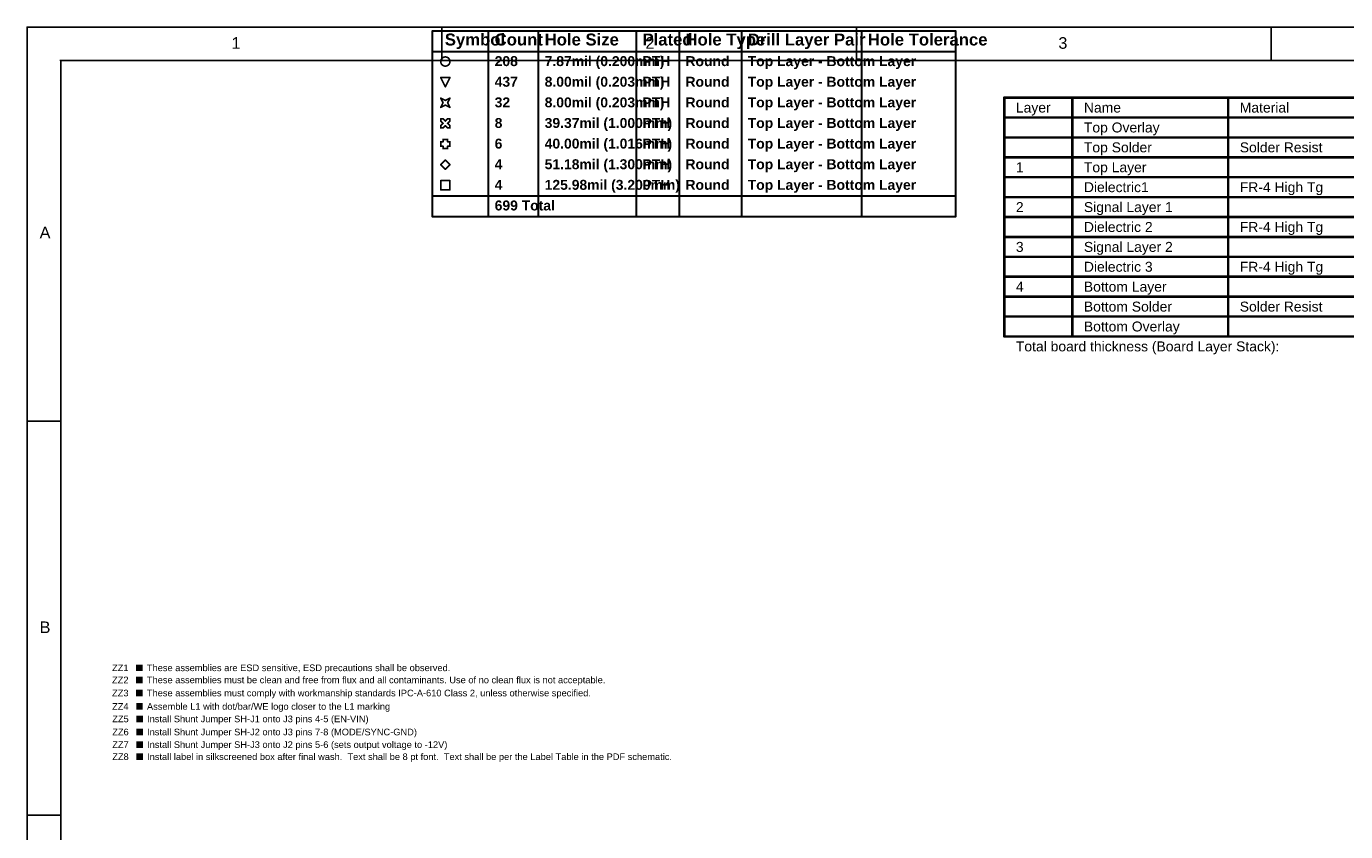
# Model space of a CAD drawing. Header units: inches. Extents: x -0.5 to 14.5, y -1.3 to 8.2.
# Tile 181 of 196: x -0.5 to 7.5, y 3.3 to 8.2. Entities that reach past the tile are written whole.
import ezdxf

# ---------------------------------------------------------------- set-up
doc = ezdxf.new("R2010")
doc.units = ezdxf.units.IN
doc.header["$MEASUREMENT"] = 0
for name, color, linetype in [('Drill Drawing', 1, 'Continuous'), ('M12 Stackup', 56, 'Continuous'), ('M5 Assembly Top', 56, 'Continuous'), ('M9 Title Sheet', 56, 'Continuous')]:
    doc.layers.add(name, color=color, linetype=linetype)
doc.styles.add('Arial', font='txt', dxfattribs={"height": 0.2})
doc.styles.add('Arial_Bold', font='txt', dxfattribs={"height": 0.2})

# ---------------------------------------------------------------- blocks, each defined once
blk = doc.blocks.new('A_______N____119')
at = {"layer": 'M5 Assembly Top'}
blk.add_hatch(color=56, dxfattribs=at).paths.add_polyline_path([(-0.02, -0.02), (0.02, -0.02), (0.02, 0.02), (-0.02, 0.02)])
at = {"layer": 'M5 Assembly Top', "style": 'Arial'}
for s, p in [('ZZ7', (-0.165, -0.02)), ('Install Shunt Jumper SH-J3 onto J2 pins 5-6 (sets output voltage to -12V)', (0.045, -0.02))]:
    blk.add_text(s, height=0.04, rotation=360, dxfattribs=at).set_placement(p)
blk = doc.blocks.new('A_______N___L_____120')
at = {"layer": 'M5 Assembly Top'}
blk.add_hatch(color=56, dxfattribs=at).paths.add_polyline_path([(-0.02, -0.02), (0.02, -0.02), (0.02, 0.02), (-0.02, 0.02)])
at = {"layer": 'M5 Assembly Top', "style": 'Arial'}
for s, p in [('ZZ8', (-0.165, -0.02)), ('Install label in silkscreened box after final wash.  Text shall be 8 pt font.  Text shall be per the Label Table in the PDF schematic.', (0.045, -0.02))]:
    blk.add_text(s, height=0.04, rotation=360, dxfattribs=at).set_placement(p)
blk = doc.blocks.new('A_______N____122')
at = {"layer": 'M5 Assembly Top'}
blk.add_hatch(color=56, dxfattribs=at).paths.add_polyline_path([(-0.02, -0.02), (0.02, -0.02), (0.02, 0.02), (-0.02, 0.02)])
at = {"layer": 'M5 Assembly Top', "style": 'Arial'}
for s, p in [('ZZ6', (-0.165, -0.02)), ('Install Shunt Jumper SH-J2 onto J3 pins 7-8 (MODE/SYNC-GND)', (0.045, -0.02))]:
    blk.add_text(s, height=0.04, rotation=360, dxfattribs=at).set_placement(p)
blk = doc.blocks.new('A_______N____123')
at = {"layer": 'M5 Assembly Top'}
blk.add_hatch(color=56, dxfattribs=at).paths.add_polyline_path([(-0.02, -0.02), (0.02, -0.02), (0.02, 0.02), (-0.02, 0.02)])
at = {"layer": 'M5 Assembly Top', "style": 'Arial'}
for s, p in [('ZZ5', (-0.165, -0.02)), ('Install Shunt Jumper SH-J1 onto J3 pins 4-5 (EN-VIN)', (0.045, -0.02))]:
    blk.add_text(s, height=0.04, rotation=360, dxfattribs=at).set_placement(p)
blk = doc.blocks.new('A_______N____164')
at = {"layer": 'M5 Assembly Top'}
blk.add_hatch(color=56, dxfattribs=at).paths.add_polyline_path([(-0.02, -0.02), (0.02, -0.02), (0.02, 0.02), (-0.02, 0.02)])
at = {"layer": 'M5 Assembly Top', "style": 'Arial'}
for s, p in [('ZZ1', (-0.165, -0.02)), ('These assemblies are ESD sensitive, ESD precautions shall be observed.', (0.045, -0.02))]:
    blk.add_text(s, height=0.04, rotation=360, dxfattribs=at).set_placement(p)
blk = doc.blocks.new('A_______N____165')
at = {"layer": 'M5 Assembly Top'}
blk.add_hatch(color=56, dxfattribs=at).paths.add_polyline_path([(-0.02, -0.02), (0.02, -0.02), (0.02, 0.02), (-0.02, 0.02)])
at = {"layer": 'M5 Assembly Top', "style": 'Arial'}
for s, p in [('ZZ2', (-0.165, -0.02)), ('These assemblies must be clean and free from flux and all contaminants. Use of no clean flux is not acceptable.', (0.045, -0.02))]:
    blk.add_text(s, height=0.04, rotation=360, dxfattribs=at).set_placement(p)
blk = doc.blocks.new('A_______N____166')
at = {"layer": 'M5 Assembly Top'}
blk.add_hatch(color=56, dxfattribs=at).paths.add_polyline_path([(-0.02, -0.02), (0.02, -0.02), (0.02, 0.02), (-0.02, 0.02)])
at = {"layer": 'M5 Assembly Top', "style": 'Arial'}
for s, p in [('ZZ3', (-0.165, -0.02)), ('These assemblies must comply with workmanship standards IPC-A-610 Class 2, unless otherwise specified.', (0.045, -0.02))]:
    blk.add_text(s, height=0.04, rotation=360, dxfattribs=at).set_placement(p)
blk = doc.blocks.new('A_______N____190')
at = {"layer": 'M5 Assembly Top'}
blk.add_hatch(color=56, dxfattribs=at).paths.add_polyline_path([(-0.02, -0.02), (0.02, -0.02), (0.02, 0.02), (-0.02, 0.02)])
at = {"layer": 'M5 Assembly Top', "style": 'Arial'}
for s, p in [('ZZ4', (-0.165, -0.02)), ('Assemble L1 with dot/bar/WE logo closer to the L1 marking', (0.045, -0.02))]:
    blk.add_text(s, height=0.04, rotation=360, dxfattribs=at).set_placement(p)

msp = doc.modelspace()

# ---------------------------------------------------------------- linework, layer by layer
at = {"layer": 'Drill Drawing'}
for points in [[(1.9514, 8.1433, 0.012, 0.012, 0), (5.1056, 8.1433, 0.012, 0.012, 0)], [(1.9514, 7.0244, 0.012, 0.012, 0), (1.9514, 8.1433, 0.012, 0.012, 0)], [(2.2893, 7.0244, 0.012, 0.012, 0), (2.2893, 8.1433, 0.012, 0.012, 0)], [(2.5907, 7.0244, 0.012, 0.012, 0), (2.5907, 8.1433, 0.012, 0.012, 0)], [(3.1806, 7.0244, 0.012, 0.012, 0), (3.1806, 8.1433, 0.012, 0.012, 0)], [(3.4397, 7.0244, 0.012, 0.012, 0), (3.4397, 8.1433, 0.012, 0.012, 0)], [(3.8149, 7.0244, 0.012, 0.012, 0), (3.8149, 8.1433, 0.012, 0.012, 0)], [(4.5392, 7.0244, 0.012, 0.012, 0), (4.5392, 8.1433, 0.012, 0.012, 0)], [(5.1056, 7.0244, 0.012, 0.012, 0), (5.1056, 8.1433, 0.012, 0.012, 0)], [(1.9514, 8.019, 0.012, 0.012, 0), (5.1056, 8.019, 0.012, 0.012, 0)], [(2.0015, 7.8629, 0.01, 0.01, 0), (2.0568, 7.8629, 0.01, 0.01, 0)], [(2.0015, 7.8629, 0.01, 0.01, 0), (2.0291, 7.8077, 0.01, 0.01, 0)], [(2.0291, 7.8077, 0.01, 0.01, 0), (2.0568, 7.8629, 0.01, 0.01, 0)], [(2.0015, 7.7386, 0.01, 0.01, 0), (2.0291, 7.7248, 0.01, 0.01, 0)], [(2.0015, 7.7386, 0.01, 0.01, 0), (2.0153, 7.711, 0.01, 0.01, 0)], [(2.0015, 7.6833, 0.01, 0.01, 0), (2.0153, 7.711, 0.01, 0.01, 0)], [(2.0291, 7.7248, 0.01, 0.01, 0), (2.0568, 7.7386, 0.01, 0.01, 0)], [(2.043, 7.711, 0.01, 0.01, 0), (2.0568, 7.7386, 0.01, 0.01, 0)], [(2.043, 7.711, 0.01, 0.01, 0), (2.0568, 7.6833, 0.01, 0.01, 0)], [(2.0015, 7.6833, 0.01, 0.01, 0), (2.0291, 7.6972, 0.01, 0.01, 0)], [(2.0291, 7.6972, 0.01, 0.01, 0), (2.0568, 7.6833, 0.01, 0.01, 0)], [(2.0015, 7.6005, 0.01, 0.01, 0), (2.0015, 7.6143, 0.01, 0.01, 0)], [(2.0015, 7.6143, 0.01, 0.01, 0), (2.0153, 7.6143, 0.01, 0.01, 0)], [(2.0015, 7.6005, 0.01, 0.01, 0), (2.0153, 7.5866, 0.01, 0.01, 0)], [(2.0015, 7.5728, 0.01, 0.01, 0), (2.0153, 7.5866, 0.01, 0.01, 0)], [(2.0015, 7.559, 0.01, 0.01, 0), (2.0015, 7.5728, 0.01, 0.01, 0)], [(2.0015, 7.559, 0.01, 0.01, 0), (2.0153, 7.559, 0.01, 0.01, 0)], [(2.0153, 7.6143, 0.01, 0.01, 0), (2.0291, 7.6005, 0.01, 0.01, 0)], [(2.0153, 7.559, 0.01, 0.01, 0), (2.0291, 7.5728, 0.01, 0.01, 0)], [(2.0291, 7.6005, 0.01, 0.01, 0), (2.043, 7.6143, 0.01, 0.01, 0)], [(2.0291, 7.5728, 0.01, 0.01, 0), (2.043, 7.559, 0.01, 0.01, 0)], [(2.043, 7.6143, 0.01, 0.01, 0), (2.0568, 7.6143, 0.01, 0.01, 0)], [(2.043, 7.5866, 0.01, 0.01, 0), (2.0568, 7.6005, 0.01, 0.01, 0)], [(2.043, 7.5866, 0.01, 0.01, 0), (2.0568, 7.5728, 0.01, 0.01, 0)], [(2.043, 7.559, 0.01, 0.01, 0), (2.0568, 7.559, 0.01, 0.01, 0)], [(2.0568, 7.6005, 0.01, 0.01, 0), (2.0568, 7.6143, 0.01, 0.01, 0)], [(2.0568, 7.559, 0.01, 0.01, 0), (2.0568, 7.5728, 0.01, 0.01, 0)], [(2.0015, 7.4485, 0.01, 0.01, 0), (2.0015, 7.4761, 0.01, 0.01, 0)], [(2.0015, 7.4761, 0.01, 0.01, 0), (2.0153, 7.4761, 0.01, 0.01, 0)], [(2.0153, 7.4761, 0.01, 0.01, 0), (2.0153, 7.49, 0.01, 0.01, 0)], [(2.0153, 7.49, 0.01, 0.01, 0), (2.043, 7.49, 0.01, 0.01, 0)], [(2.043, 7.4761, 0.01, 0.01, 0), (2.043, 7.49, 0.01, 0.01, 0)], [(2.043, 7.4761, 0.01, 0.01, 0), (2.0568, 7.4761, 0.01, 0.01, 0)], [(2.0568, 7.4485, 0.01, 0.01, 0), (2.0568, 7.4761, 0.01, 0.01, 0)], [(2.0015, 7.4485, 0.01, 0.01, 0), (2.0153, 7.4485, 0.01, 0.01, 0)], [(2.0153, 7.4347, 0.01, 0.01, 0), (2.0153, 7.4485, 0.01, 0.01, 0)], [(2.0153, 7.4347, 0.01, 0.01, 0), (2.043, 7.4347, 0.01, 0.01, 0)], [(2.043, 7.4485, 0.01, 0.01, 0), (2.0568, 7.4485, 0.01, 0.01, 0)], [(2.043, 7.4347, 0.01, 0.01, 0), (2.043, 7.4485, 0.01, 0.01, 0)], [(2.0015, 7.338, 0.01, 0.01, 0), (2.0291, 7.3656, 0.01, 0.01, 0)], [(2.0015, 7.338, 0.01, 0.01, 0), (2.0291, 7.3104, 0.01, 0.01, 0)], [(2.0291, 7.3656, 0.01, 0.01, 0), (2.0568, 7.338, 0.01, 0.01, 0)], [(2.0291, 7.3104, 0.01, 0.01, 0), (2.0568, 7.338, 0.01, 0.01, 0)], [(2.0015, 7.2413, 0.01, 0.01, 0), (2.0568, 7.2413, 0.01, 0.01, 0)], [(2.0015, 7.1861, 0.01, 0.01, 0), (2.0015, 7.2413, 0.01, 0.01, 0)], [(2.0568, 7.1861, 0.01, 0.01, 0), (2.0568, 7.2413, 0.01, 0.01, 0)], [(2.0015, 7.1861, 0.01, 0.01, 0), (2.0568, 7.1861, 0.01, 0.01, 0)], [(1.9514, 7.1488, 0.012, 0.012, 0), (5.1056, 7.1488, 0.012, 0.012, 0)], [(1.9514, 7.0244, 0.012, 0.012, 0), (5.1056, 7.0244, 0.012, 0.012, 0)]]:
    msp.add_lwpolyline(points, format="xyseb", dxfattribs=at)
for points in [[(1.9484, 8.1433, 0.006, 0.006, 1), (1.9544, 8.1433, 0.006, 0.006, 1)], [(1.9484, 8.1433, 0.006, 0.006, 1), (1.9544, 8.1433, 0.006, 0.006, 1)], [(2.2863, 8.1433, 0.006, 0.006, 1), (2.2923, 8.1433, 0.006, 0.006, 1)], [(2.5877, 8.1433, 0.006, 0.006, 1), (2.5937, 8.1433, 0.006, 0.006, 1)], [(3.1776, 8.1433, 0.006, 0.006, 1), (3.1836, 8.1433, 0.006, 0.006, 1)], [(3.4367, 8.1433, 0.006, 0.006, 1), (3.4427, 8.1433, 0.006, 0.006, 1)], [(3.8119, 8.1433, 0.006, 0.006, 1), (3.8179, 8.1433, 0.006, 0.006, 1)], [(4.5362, 8.1433, 0.006, 0.006, 1), (4.5422, 8.1433, 0.006, 0.006, 1)], [(5.1026, 8.1433, 0.006, 0.006, 1), (5.1086, 8.1433, 0.006, 0.006, 1)], [(5.1026, 8.1433, 0.006, 0.006, 1), (5.1086, 8.1433, 0.006, 0.006, 1)], [(1.9484, 8.019, 0.006, 0.006, 1), (1.9544, 8.019, 0.006, 0.006, 1)], [(2.0568, 7.9596, 0.01, 0.01, 1), (2.0015, 7.9596, 0.01, 0.01, 1)], [(1.999, 7.9596, 0.005, 0.005, 1), (2.004, 7.9596, 0.005, 0.005, 1)], [(2.0543, 7.9596, 0.005, 0.005, 1), (2.0593, 7.9596, 0.005, 0.005, 1)], [(5.1026, 8.019, 0.006, 0.006, 1), (5.1086, 8.019, 0.006, 0.006, 1)], [(1.999, 7.8629, 0.005, 0.005, 1), (2.004, 7.8629, 0.005, 0.005, 1)], [(1.999, 7.8629, 0.005, 0.005, 1), (2.004, 7.8629, 0.005, 0.005, 1)], [(2.0266, 7.8077, 0.005, 0.005, 1), (2.0316, 7.8077, 0.005, 0.005, 1)], [(2.0266, 7.8077, 0.005, 0.005, 1), (2.0316, 7.8077, 0.005, 0.005, 1)], [(2.0543, 7.8629, 0.005, 0.005, 1), (2.0593, 7.8629, 0.005, 0.005, 1)], [(2.0543, 7.8629, 0.005, 0.005, 1), (2.0593, 7.8629, 0.005, 0.005, 1)], [(1.999, 7.7386, 0.005, 0.005, 1), (2.004, 7.7386, 0.005, 0.005, 1)], [(1.999, 7.7386, 0.005, 0.005, 1), (2.004, 7.7386, 0.005, 0.005, 1)], [(2.0128, 7.711, 0.005, 0.005, 1), (2.0178, 7.711, 0.005, 0.005, 1)], [(2.0128, 7.711, 0.005, 0.005, 1), (2.0178, 7.711, 0.005, 0.005, 1)], [(2.0266, 7.7248, 0.005, 0.005, 1), (2.0316, 7.7248, 0.005, 0.005, 1)], [(2.0266, 7.7248, 0.005, 0.005, 1), (2.0316, 7.7248, 0.005, 0.005, 1)], [(2.0405, 7.711, 0.005, 0.005, 1), (2.0455, 7.711, 0.005, 0.005, 1)], [(2.0405, 7.711, 0.005, 0.005, 1), (2.0455, 7.711, 0.005, 0.005, 1)], [(2.0543, 7.7386, 0.005, 0.005, 1), (2.0593, 7.7386, 0.005, 0.005, 1)], [(2.0543, 7.7386, 0.005, 0.005, 1), (2.0593, 7.7386, 0.005, 0.005, 1)], [(1.999, 7.6833, 0.005, 0.005, 1), (2.004, 7.6833, 0.005, 0.005, 1)], [(1.999, 7.6833, 0.005, 0.005, 1), (2.004, 7.6833, 0.005, 0.005, 1)], [(2.0266, 7.6972, 0.005, 0.005, 1), (2.0316, 7.6972, 0.005, 0.005, 1)], [(2.0266, 7.6972, 0.005, 0.005, 1), (2.0316, 7.6972, 0.005, 0.005, 1)], [(2.0543, 7.6833, 0.005, 0.005, 1), (2.0593, 7.6833, 0.005, 0.005, 1)], [(2.0543, 7.6833, 0.005, 0.005, 1), (2.0593, 7.6833, 0.005, 0.005, 1)], [(1.999, 7.6143, 0.005, 0.005, 1), (2.004, 7.6143, 0.005, 0.005, 1)], [(1.999, 7.6143, 0.005, 0.005, 1), (2.004, 7.6143, 0.005, 0.005, 1)], [(1.999, 7.6005, 0.005, 0.005, 1), (2.004, 7.6005, 0.005, 0.005, 1)], [(1.999, 7.6005, 0.005, 0.005, 1), (2.004, 7.6005, 0.005, 0.005, 1)], [(1.999, 7.5728, 0.005, 0.005, 1), (2.004, 7.5728, 0.005, 0.005, 1)], [(1.999, 7.5728, 0.005, 0.005, 1), (2.004, 7.5728, 0.005, 0.005, 1)], [(1.999, 7.559, 0.005, 0.005, 1), (2.004, 7.559, 0.005, 0.005, 1)], [(1.999, 7.559, 0.005, 0.005, 1), (2.004, 7.559, 0.005, 0.005, 1)], [(2.0128, 7.6143, 0.005, 0.005, 1), (2.0178, 7.6143, 0.005, 0.005, 1)], [(2.0128, 7.6143, 0.005, 0.005, 1), (2.0178, 7.6143, 0.005, 0.005, 1)], [(2.0128, 7.5866, 0.005, 0.005, 1), (2.0178, 7.5866, 0.005, 0.005, 1)], [(2.0128, 7.5866, 0.005, 0.005, 1), (2.0178, 7.5866, 0.005, 0.005, 1)], [(2.0128, 7.559, 0.005, 0.005, 1), (2.0178, 7.559, 0.005, 0.005, 1)], [(2.0128, 7.559, 0.005, 0.005, 1), (2.0178, 7.559, 0.005, 0.005, 1)], [(2.0266, 7.6005, 0.005, 0.005, 1), (2.0316, 7.6005, 0.005, 0.005, 1)], [(2.0266, 7.6005, 0.005, 0.005, 1), (2.0316, 7.6005, 0.005, 0.005, 1)], [(2.0266, 7.5728, 0.005, 0.005, 1), (2.0316, 7.5728, 0.005, 0.005, 1)], [(2.0266, 7.5728, 0.005, 0.005, 1), (2.0316, 7.5728, 0.005, 0.005, 1)], [(2.0405, 7.6143, 0.005, 0.005, 1), (2.0455, 7.6143, 0.005, 0.005, 1)], [(2.0405, 7.6143, 0.005, 0.005, 1), (2.0455, 7.6143, 0.005, 0.005, 1)], [(2.0405, 7.5866, 0.005, 0.005, 1), (2.0455, 7.5866, 0.005, 0.005, 1)], [(2.0405, 7.5866, 0.005, 0.005, 1), (2.0455, 7.5866, 0.005, 0.005, 1)], [(2.0405, 7.559, 0.005, 0.005, 1), (2.0455, 7.559, 0.005, 0.005, 1)], [(2.0405, 7.559, 0.005, 0.005, 1), (2.0455, 7.559, 0.005, 0.005, 1)], [(2.0543, 7.6143, 0.005, 0.005, 1), (2.0593, 7.6143, 0.005, 0.005, 1)], [(2.0543, 7.6143, 0.005, 0.005, 1), (2.0593, 7.6143, 0.005, 0.005, 1)], [(2.0543, 7.6005, 0.005, 0.005, 1), (2.0593, 7.6005, 0.005, 0.005, 1)], [(2.0543, 7.6005, 0.005, 0.005, 1), (2.0593, 7.6005, 0.005, 0.005, 1)], [(2.0543, 7.5728, 0.005, 0.005, 1), (2.0593, 7.5728, 0.005, 0.005, 1)], [(2.0543, 7.5728, 0.005, 0.005, 1), (2.0593, 7.5728, 0.005, 0.005, 1)], [(2.0543, 7.559, 0.005, 0.005, 1), (2.0593, 7.559, 0.005, 0.005, 1)], [(2.0543, 7.559, 0.005, 0.005, 1), (2.0593, 7.559, 0.005, 0.005, 1)], [(1.999, 7.4761, 0.005, 0.005, 1), (2.004, 7.4761, 0.005, 0.005, 1)], [(1.999, 7.4761, 0.005, 0.005, 1), (2.004, 7.4761, 0.005, 0.005, 1)], [(2.0128, 7.49, 0.005, 0.005, 1), (2.0178, 7.49, 0.005, 0.005, 1)], [(2.0128, 7.49, 0.005, 0.005, 1), (2.0178, 7.49, 0.005, 0.005, 1)], [(2.0128, 7.4761, 0.005, 0.005, 1), (2.0178, 7.4761, 0.005, 0.005, 1)], [(2.0128, 7.4761, 0.005, 0.005, 1), (2.0178, 7.4761, 0.005, 0.005, 1)], [(2.0405, 7.49, 0.005, 0.005, 1), (2.0455, 7.49, 0.005, 0.005, 1)], [(2.0405, 7.49, 0.005, 0.005, 1), (2.0455, 7.49, 0.005, 0.005, 1)], [(2.0405, 7.4761, 0.005, 0.005, 1), (2.0455, 7.4761, 0.005, 0.005, 1)], [(2.0405, 7.4761, 0.005, 0.005, 1), (2.0455, 7.4761, 0.005, 0.005, 1)], [(2.0543, 7.4761, 0.005, 0.005, 1), (2.0593, 7.4761, 0.005, 0.005, 1)], [(2.0543, 7.4761, 0.005, 0.005, 1), (2.0593, 7.4761, 0.005, 0.005, 1)], [(1.999, 7.4485, 0.005, 0.005, 1), (2.004, 7.4485, 0.005, 0.005, 1)], [(1.999, 7.4485, 0.005, 0.005, 1), (2.004, 7.4485, 0.005, 0.005, 1)], [(2.0128, 7.4485, 0.005, 0.005, 1), (2.0178, 7.4485, 0.005, 0.005, 1)], [(2.0128, 7.4485, 0.005, 0.005, 1), (2.0178, 7.4485, 0.005, 0.005, 1)], [(2.0128, 7.4347, 0.005, 0.005, 1), (2.0178, 7.4347, 0.005, 0.005, 1)], [(2.0128, 7.4347, 0.005, 0.005, 1), (2.0178, 7.4347, 0.005, 0.005, 1)], [(2.0405, 7.4485, 0.005, 0.005, 1), (2.0455, 7.4485, 0.005, 0.005, 1)], [(2.0405, 7.4485, 0.005, 0.005, 1), (2.0455, 7.4485, 0.005, 0.005, 1)], [(2.0405, 7.4347, 0.005, 0.005, 1), (2.0455, 7.4347, 0.005, 0.005, 1)], [(2.0405, 7.4347, 0.005, 0.005, 1), (2.0455, 7.4347, 0.005, 0.005, 1)], [(2.0543, 7.4485, 0.005, 0.005, 1), (2.0593, 7.4485, 0.005, 0.005, 1)], [(2.0543, 7.4485, 0.005, 0.005, 1), (2.0593, 7.4485, 0.005, 0.005, 1)], [(1.999, 7.338, 0.005, 0.005, 1), (2.004, 7.338, 0.005, 0.005, 1)], [(1.999, 7.338, 0.005, 0.005, 1), (2.004, 7.338, 0.005, 0.005, 1)], [(2.0266, 7.3656, 0.005, 0.005, 1), (2.0316, 7.3656, 0.005, 0.005, 1)], [(2.0266, 7.3656, 0.005, 0.005, 1), (2.0316, 7.3656, 0.005, 0.005, 1)], [(2.0543, 7.338, 0.005, 0.005, 1), (2.0593, 7.338, 0.005, 0.005, 1)], [(2.0543, 7.338, 0.005, 0.005, 1), (2.0593, 7.338, 0.005, 0.005, 1)], [(1.999, 7.2413, 0.005, 0.005, 1), (2.004, 7.2413, 0.005, 0.005, 1)], [(1.999, 7.2413, 0.005, 0.005, 1), (2.004, 7.2413, 0.005, 0.005, 1)], [(2.0266, 7.3104, 0.005, 0.005, 1), (2.0316, 7.3104, 0.005, 0.005, 1)], [(2.0266, 7.3104, 0.005, 0.005, 1), (2.0316, 7.3104, 0.005, 0.005, 1)], [(2.0543, 7.2413, 0.005, 0.005, 1), (2.0593, 7.2413, 0.005, 0.005, 1)], [(2.0543, 7.2413, 0.005, 0.005, 1), (2.0593, 7.2413, 0.005, 0.005, 1)], [(1.999, 7.1861, 0.005, 0.005, 1), (2.004, 7.1861, 0.005, 0.005, 1)], [(1.999, 7.1861, 0.005, 0.005, 1), (2.004, 7.1861, 0.005, 0.005, 1)], [(2.0543, 7.1861, 0.005, 0.005, 1), (2.0593, 7.1861, 0.005, 0.005, 1)], [(2.0543, 7.1861, 0.005, 0.005, 1), (2.0593, 7.1861, 0.005, 0.005, 1)], [(1.9484, 7.1488, 0.006, 0.006, 1), (1.9544, 7.1488, 0.006, 0.006, 1)], [(5.1026, 7.1488, 0.006, 0.006, 1), (5.1086, 7.1488, 0.006, 0.006, 1)], [(1.9484, 7.0244, 0.006, 0.006, 1), (1.9544, 7.0244, 0.006, 0.006, 1)], [(1.9484, 7.0244, 0.006, 0.006, 1), (1.9544, 7.0244, 0.006, 0.006, 1)], [(2.2863, 7.0244, 0.006, 0.006, 1), (2.2923, 7.0244, 0.006, 0.006, 1)], [(2.5877, 7.0244, 0.006, 0.006, 1), (2.5937, 7.0244, 0.006, 0.006, 1)], [(3.1776, 7.0244, 0.006, 0.006, 1), (3.1836, 7.0244, 0.006, 0.006, 1)], [(3.4367, 7.0244, 0.006, 0.006, 1), (3.4427, 7.0244, 0.006, 0.006, 1)], [(3.8119, 7.0244, 0.006, 0.006, 1), (3.8179, 7.0244, 0.006, 0.006, 1)], [(4.5362, 7.0244, 0.006, 0.006, 1), (4.5422, 7.0244, 0.006, 0.006, 1)], [(5.1026, 7.0244, 0.006, 0.006, 1), (5.1086, 7.0244, 0.006, 0.006, 1)], [(5.1026, 7.0244, 0.006, 0.006, 1), (5.1086, 7.0244, 0.006, 0.006, 1)]]:
    msp.add_lwpolyline(points, format="xyseb", close=True, dxfattribs=at)
at = {"layer": 'M12 Stackup'}
for points in [[(5.3987, 6.302, 0.015, 0.015, 0), (5.3987, 7.742, 0.015, 0.015, 0)], [(5.3987, 7.742, 0.015, 0.015, 0), (11.0672, 7.742, 0.015, 0.015, 0)], [(5.8087, 6.302, 0.015, 0.015, 0), (5.8087, 7.742, 0.015, 0.015, 0)], [(6.7484, 6.302, 0.015, 0.015, 0), (6.7484, 7.742, 0.015, 0.015, 0)], [(5.3987, 7.622, 0.015, 0.015, 0), (11.0672, 7.622, 0.015, 0.015, 0)], [(5.3987, 7.502, 0.015, 0.015, 0), (5.8087, 7.502, 0.015, 0.015, 0)], [(5.8087, 7.502, 0.015, 0.015, 0), (6.7484, 7.502, 0.015, 0.015, 0)], [(6.7484, 7.502, 0.015, 0.015, 0), (7.6082, 7.502, 0.015, 0.015, 0)], [(5.3987, 7.382, 0.015, 0.015, 0), (5.8087, 7.382, 0.015, 0.015, 0)], [(5.8087, 7.382, 0.015, 0.015, 0), (6.7484, 7.382, 0.015, 0.015, 0)], [(6.7484, 7.382, 0.015, 0.015, 0), (7.6082, 7.382, 0.015, 0.015, 0)], [(5.3987, 7.262, 0.015, 0.015, 0), (5.8087, 7.262, 0.015, 0.015, 0)], [(5.8087, 7.262, 0.015, 0.015, 0), (6.7484, 7.262, 0.015, 0.015, 0)], [(6.7484, 7.262, 0.015, 0.015, 0), (7.6082, 7.262, 0.015, 0.015, 0)], [(5.3987, 7.142, 0.015, 0.015, 0), (5.8087, 7.142, 0.015, 0.015, 0)], [(5.8087, 7.142, 0.015, 0.015, 0), (6.7484, 7.142, 0.015, 0.015, 0)], [(6.7484, 7.142, 0.015, 0.015, 0), (7.6082, 7.142, 0.015, 0.015, 0)], [(5.3987, 7.022, 0.015, 0.015, 0), (5.8087, 7.022, 0.015, 0.015, 0)], [(5.8087, 7.022, 0.015, 0.015, 0), (6.7484, 7.022, 0.015, 0.015, 0)], [(6.7484, 7.022, 0.015, 0.015, 0), (7.6082, 7.022, 0.015, 0.015, 0)], [(5.3987, 6.902, 0.015, 0.015, 0), (5.8087, 6.902, 0.015, 0.015, 0)], [(5.8087, 6.902, 0.015, 0.015, 0), (6.7484, 6.902, 0.015, 0.015, 0)], [(6.7484, 6.902, 0.015, 0.015, 0), (7.6082, 6.902, 0.015, 0.015, 0)], [(5.3987, 6.782, 0.015, 0.015, 0), (5.8087, 6.782, 0.015, 0.015, 0)], [(5.8087, 6.782, 0.015, 0.015, 0), (6.7484, 6.782, 0.015, 0.015, 0)], [(6.7484, 6.782, 0.015, 0.015, 0), (7.6082, 6.782, 0.015, 0.015, 0)], [(5.3987, 6.662, 0.015, 0.015, 0), (5.8087, 6.662, 0.015, 0.015, 0)], [(5.8087, 6.662, 0.015, 0.015, 0), (6.7484, 6.662, 0.015, 0.015, 0)], [(6.7484, 6.662, 0.015, 0.015, 0), (7.6082, 6.662, 0.015, 0.015, 0)], [(5.3987, 6.542, 0.015, 0.015, 0), (5.8087, 6.542, 0.015, 0.015, 0)], [(5.8087, 6.542, 0.015, 0.015, 0), (6.7484, 6.542, 0.015, 0.015, 0)], [(6.7484, 6.542, 0.015, 0.015, 0), (7.6082, 6.542, 0.015, 0.015, 0)], [(5.3987, 6.422, 0.015, 0.015, 0), (5.8087, 6.422, 0.015, 0.015, 0)], [(5.8087, 6.422, 0.015, 0.015, 0), (6.7484, 6.422, 0.015, 0.015, 0)], [(6.7484, 6.422, 0.015, 0.015, 0), (7.6082, 6.422, 0.015, 0.015, 0)], [(5.3987, 6.302, 0.015, 0.015, 0), (5.8087, 6.302, 0.015, 0.015, 0)], [(5.8087, 6.302, 0.015, 0.015, 0), (6.7484, 6.302, 0.015, 0.015, 0)], [(6.7484, 6.302, 0.015, 0.015, 0), (7.6082, 6.302, 0.015, 0.015, 0)]]:
    msp.add_lwpolyline(points, format="xyseb", dxfattribs=at)
for points in [[(5.395, 7.742, 0.0075, 0.0075, 1), (5.4025, 7.742, 0.0075, 0.0075, 1)], [(5.395, 7.742, 0.0075, 0.0075, 1), (5.4025, 7.742, 0.0075, 0.0075, 1)], [(5.8049, 7.742, 0.0075, 0.0075, 1), (5.8124, 7.742, 0.0075, 0.0075, 1)], [(6.7446, 7.742, 0.0075, 0.0075, 1), (6.7521, 7.742, 0.0075, 0.0075, 1)], [(5.395, 7.622, 0.0075, 0.0075, 1), (5.4025, 7.622, 0.0075, 0.0075, 1)], [(5.395, 7.502, 0.0075, 0.0075, 1), (5.4025, 7.502, 0.0075, 0.0075, 1)], [(5.8049, 7.502, 0.0075, 0.0075, 1), (5.8124, 7.502, 0.0075, 0.0075, 1)], [(5.8049, 7.502, 0.0075, 0.0075, 1), (5.8124, 7.502, 0.0075, 0.0075, 1)], [(6.7446, 7.502, 0.0075, 0.0075, 1), (6.7521, 7.502, 0.0075, 0.0075, 1)], [(6.7446, 7.502, 0.0075, 0.0075, 1), (6.7521, 7.502, 0.0075, 0.0075, 1)], [(5.395, 7.382, 0.0075, 0.0075, 1), (5.4025, 7.382, 0.0075, 0.0075, 1)], [(5.8049, 7.382, 0.0075, 0.0075, 1), (5.8124, 7.382, 0.0075, 0.0075, 1)], [(5.8049, 7.382, 0.0075, 0.0075, 1), (5.8124, 7.382, 0.0075, 0.0075, 1)], [(6.7446, 7.382, 0.0075, 0.0075, 1), (6.7521, 7.382, 0.0075, 0.0075, 1)], [(6.7446, 7.382, 0.0075, 0.0075, 1), (6.7521, 7.382, 0.0075, 0.0075, 1)], [(5.395, 7.262, 0.0075, 0.0075, 1), (5.4025, 7.262, 0.0075, 0.0075, 1)], [(5.8049, 7.262, 0.0075, 0.0075, 1), (5.8124, 7.262, 0.0075, 0.0075, 1)], [(5.8049, 7.262, 0.0075, 0.0075, 1), (5.8124, 7.262, 0.0075, 0.0075, 1)], [(6.7446, 7.262, 0.0075, 0.0075, 1), (6.7521, 7.262, 0.0075, 0.0075, 1)], [(6.7446, 7.262, 0.0075, 0.0075, 1), (6.7521, 7.262, 0.0075, 0.0075, 1)], [(5.395, 7.142, 0.0075, 0.0075, 1), (5.4025, 7.142, 0.0075, 0.0075, 1)], [(5.8049, 7.142, 0.0075, 0.0075, 1), (5.8124, 7.142, 0.0075, 0.0075, 1)], [(5.8049, 7.142, 0.0075, 0.0075, 1), (5.8124, 7.142, 0.0075, 0.0075, 1)], [(6.7446, 7.142, 0.0075, 0.0075, 1), (6.7521, 7.142, 0.0075, 0.0075, 1)], [(6.7446, 7.142, 0.0075, 0.0075, 1), (6.7521, 7.142, 0.0075, 0.0075, 1)], [(5.395, 7.022, 0.0075, 0.0075, 1), (5.4025, 7.022, 0.0075, 0.0075, 1)], [(5.8049, 7.022, 0.0075, 0.0075, 1), (5.8124, 7.022, 0.0075, 0.0075, 1)], [(5.8049, 7.022, 0.0075, 0.0075, 1), (5.8124, 7.022, 0.0075, 0.0075, 1)], [(6.7446, 7.022, 0.0075, 0.0075, 1), (6.7521, 7.022, 0.0075, 0.0075, 1)], [(6.7446, 7.022, 0.0075, 0.0075, 1), (6.7521, 7.022, 0.0075, 0.0075, 1)], [(5.395, 6.902, 0.0075, 0.0075, 1), (5.4025, 6.902, 0.0075, 0.0075, 1)], [(5.8049, 6.902, 0.0075, 0.0075, 1), (5.8124, 6.902, 0.0075, 0.0075, 1)], [(5.8049, 6.902, 0.0075, 0.0075, 1), (5.8124, 6.902, 0.0075, 0.0075, 1)], [(6.7446, 6.902, 0.0075, 0.0075, 1), (6.7521, 6.902, 0.0075, 0.0075, 1)], [(6.7446, 6.902, 0.0075, 0.0075, 1), (6.7521, 6.902, 0.0075, 0.0075, 1)], [(5.395, 6.782, 0.0075, 0.0075, 1), (5.4025, 6.782, 0.0075, 0.0075, 1)], [(5.8049, 6.782, 0.0075, 0.0075, 1), (5.8124, 6.782, 0.0075, 0.0075, 1)], [(5.8049, 6.782, 0.0075, 0.0075, 1), (5.8124, 6.782, 0.0075, 0.0075, 1)], [(6.7446, 6.782, 0.0075, 0.0075, 1), (6.7521, 6.782, 0.0075, 0.0075, 1)], [(6.7446, 6.782, 0.0075, 0.0075, 1), (6.7521, 6.782, 0.0075, 0.0075, 1)], [(5.395, 6.662, 0.0075, 0.0075, 1), (5.4025, 6.662, 0.0075, 0.0075, 1)], [(5.8049, 6.662, 0.0075, 0.0075, 1), (5.8124, 6.662, 0.0075, 0.0075, 1)], [(5.8049, 6.662, 0.0075, 0.0075, 1), (5.8124, 6.662, 0.0075, 0.0075, 1)], [(6.7446, 6.662, 0.0075, 0.0075, 1), (6.7521, 6.662, 0.0075, 0.0075, 1)], [(6.7446, 6.662, 0.0075, 0.0075, 1), (6.7521, 6.662, 0.0075, 0.0075, 1)], [(5.395, 6.542, 0.0075, 0.0075, 1), (5.4025, 6.542, 0.0075, 0.0075, 1)], [(5.8049, 6.542, 0.0075, 0.0075, 1), (5.8124, 6.542, 0.0075, 0.0075, 1)], [(5.8049, 6.542, 0.0075, 0.0075, 1), (5.8124, 6.542, 0.0075, 0.0075, 1)], [(6.7446, 6.542, 0.0075, 0.0075, 1), (6.7521, 6.542, 0.0075, 0.0075, 1)], [(6.7446, 6.542, 0.0075, 0.0075, 1), (6.7521, 6.542, 0.0075, 0.0075, 1)], [(5.395, 6.422, 0.0075, 0.0075, 1), (5.4025, 6.422, 0.0075, 0.0075, 1)], [(5.8049, 6.422, 0.0075, 0.0075, 1), (5.8124, 6.422, 0.0075, 0.0075, 1)], [(5.8049, 6.422, 0.0075, 0.0075, 1), (5.8124, 6.422, 0.0075, 0.0075, 1)], [(6.7446, 6.422, 0.0075, 0.0075, 1), (6.7521, 6.422, 0.0075, 0.0075, 1)], [(6.7446, 6.422, 0.0075, 0.0075, 1), (6.7521, 6.422, 0.0075, 0.0075, 1)], [(5.395, 6.302, 0.0075, 0.0075, 1), (5.4025, 6.302, 0.0075, 0.0075, 1)], [(5.395, 6.302, 0.0075, 0.0075, 1), (5.4025, 6.302, 0.0075, 0.0075, 1)], [(5.8049, 6.302, 0.0075, 0.0075, 1), (5.8124, 6.302, 0.0075, 0.0075, 1)], [(5.8049, 6.302, 0.0075, 0.0075, 1), (5.8124, 6.302, 0.0075, 0.0075, 1)], [(5.8049, 6.302, 0.0075, 0.0075, 1), (5.8124, 6.302, 0.0075, 0.0075, 1)], [(6.7446, 6.302, 0.0075, 0.0075, 1), (6.7521, 6.302, 0.0075, 0.0075, 1)], [(6.7446, 6.302, 0.0075, 0.0075, 1), (6.7521, 6.302, 0.0075, 0.0075, 1)], [(6.7446, 6.302, 0.0075, 0.0075, 1), (6.7521, 6.302, 0.0075, 0.0075, 1)]]:
    msp.add_lwpolyline(points, format="xyseb", close=True, dxfattribs=at)
at = {"layer": 'M9 Title Sheet'}
for points in [[(-0.4915, -1.3335, 0.01, 0.01, 0), (-0.4915, 8.1665, 0.01, 0.01, 0)], [(-0.4915, 8.1665, 0.01, 0.01, 0), (14.5085, 8.1665, 0.01, 0.01, 0)], [(2.0085, 7.9665, 0.01, 0.01, 0), (2.0085, 8.1665, 0.01, 0.01, 0)], [(4.5085, 7.9665, 0.01, 0.01, 0), (4.5085, 8.1665, 0.01, 0.01, 0)], [(7.0085, 7.9665, 0.01, 0.01, 0), (7.0085, 8.1665, 0.01, 0.01, 0)], [(-0.2915, 7.9665, 0.01, 0.01, 0), (14.3085, 7.9665, 0.01, 0.01, 0)], [(-0.288, -1.136, 0.01, 0.01, 0), (-0.288, 7.964, 0.01, 0.01, 0)], [(-0.4915, 5.7915, 0.01, 0.01, 0), (-0.2915, 5.7915, 0.01, 0.01, 0)], [(-0.4915, 3.4165, 0.01, 0.01, 0), (-0.2915, 3.4165, 0.01, 0.01, 0)]]:
    msp.add_lwpolyline(points, format="xyseb", dxfattribs=at)
for points in [[(-0.494, 8.1665, 0.005, 0.005, 1), (-0.489, 8.1665, 0.005, 0.005, 1)], [(-0.494, 8.1665, 0.005, 0.005, 1), (-0.489, 8.1665, 0.005, 0.005, 1)], [(2.006, 8.1665, 0.005, 0.005, 1), (2.011, 8.1665, 0.005, 0.005, 1)], [(4.506, 8.1665, 0.005, 0.005, 1), (4.511, 8.1665, 0.005, 0.005, 1)], [(7.006, 8.1665, 0.005, 0.005, 1), (7.011, 8.1665, 0.005, 0.005, 1)], [(-0.294, 7.9665, 0.005, 0.005, 1), (-0.289, 7.9665, 0.005, 0.005, 1)], [(-0.2905, 7.964, 0.005, 0.005, 1), (-0.2855, 7.964, 0.005, 0.005, 1)], [(2.006, 7.9665, 0.005, 0.005, 1), (2.011, 7.9665, 0.005, 0.005, 1)], [(4.506, 7.9665, 0.005, 0.005, 1), (4.511, 7.9665, 0.005, 0.005, 1)], [(7.006, 7.9665, 0.005, 0.005, 1), (7.011, 7.9665, 0.005, 0.005, 1)], [(-0.494, 5.7915, 0.005, 0.005, 1), (-0.489, 5.7915, 0.005, 0.005, 1)], [(-0.294, 5.7915, 0.005, 0.005, 1), (-0.289, 5.7915, 0.005, 0.005, 1)], [(-0.494, 3.4165, 0.005, 0.005, 1), (-0.489, 3.4165, 0.005, 0.005, 1)], [(-0.294, 3.4165, 0.005, 0.005, 1), (-0.289, 3.4165, 0.005, 0.005, 1)]]:
    msp.add_lwpolyline(points, format="xyseb", close=True, dxfattribs=at)

# ---------------------------------------------------------------- block references
for name, p in [('A_______N____164', (0.185, 4.304)), ('A_______N____165', (0.185, 4.231)), ('A_______N____166', (0.185, 4.152)), ('A_______N____190', (0.1854, 4.071)), ('A_______N____123', (0.186, 3.996)), ('A_______N____122', (0.186, 3.917)), ('A_______N____119', (0.186, 3.841)), ('A_______N___L_____120', (0.186, 3.768))]:
    msp.add_blockref(name, p)

# ---------------------------------------------------------------- texts
at = {"layer": 'Drill Drawing', "style": 'Arial_Bold'}
for s, height, p in [('Symbol', 0.072, (2.026, 8.0563)), ('Count', 0.072, (2.3266, 8.0563)), ('Hole Size', 0.072, (2.628, 8.0563)), ('Plated', 0.072, (3.2179, 8.0563)), ('Hole Type', 0.072, (3.477, 8.0563)), ('Drill Layer Pair', 0.072, (3.8522, 8.0563)), ('Hole Tolerance', 0.072, (4.5765, 8.0563)), ('208', 0.06, (2.3266, 7.932)), ('7.87mil (0.200mm)', 0.06, (2.628, 7.932)), ('PTH', 0.06, (3.2179, 7.932)), ('Round', 0.06, (3.477, 7.932)), ('Top Layer - Bottom Layer', 0.06, (3.8522, 7.932)), ('8.00mil (0.203mm)', 0.06, (2.628, 7.8077)), ('437', 0.06, (2.3266, 7.8077)), ('PTH', 0.06, (3.2179, 7.8077)), ('Round', 0.06, (3.477, 7.8077)), ('Top Layer - Bottom Layer', 0.06, (3.8522, 7.8077)), ('32', 0.06, (2.3266, 7.6833)), ('8.00mil (0.203mm)', 0.06, (2.628, 7.6833)), ('PTH', 0.06, (3.2179, 7.6833)), ('Round', 0.06, (3.477, 7.6833)), ('Top Layer - Bottom Layer', 0.06, (3.8522, 7.6833)), ('8', 0.06, (2.3266, 7.559)), ('39.37mil (1.000mm)', 0.06, (2.628, 7.559)), ('PTH', 0.06, (3.2179, 7.559)), ('Round', 0.06, (3.477, 7.559)), ('Top Layer - Bottom Layer', 0.06, (3.8522, 7.559)), ('6', 0.06, (2.3266, 7.4347)), ('40.00mil (1.016mm)', 0.06, (2.628, 7.4347)), ('PTH', 0.06, (3.2179, 7.4347)), ('Round', 0.06, (3.477, 7.4347)), ('Top Layer - Bottom Layer', 0.06, (3.8522, 7.4347)), ('4', 0.06, (2.3266, 7.3104)), ('51.18mil (1.300mm)', 0.06, (2.628, 7.3104)), ('PTH', 0.06, (3.2179, 7.3104)), ('Round', 0.06, (3.477, 7.3104)), ('Top Layer - Bottom Layer', 0.06, (3.8522, 7.3104)), ('4', 0.06, (2.3266, 7.1861)), ('125.98mil (3.200mm)', 0.06, (2.628, 7.1861)), ('PTH', 0.06, (3.2179, 7.1861)), ('Round', 0.06, (3.477, 7.1861)), ('Top Layer - Bottom Layer', 0.06, (3.8522, 7.1861)), ('699 Total', 0.06, (2.3266, 7.0617))]:
    msp.add_text(s, height=height, dxfattribs=at).set_placement(p)
at = {"layer": 'M12 Stackup', "style": 'Arial'}
for s, p in [('Material', (6.8184, 7.652)), ('Layer', (5.4687, 7.652)), ('Name', (5.8787, 7.652)), ('Top Overlay', (5.8787, 7.532)), ('Top Solder', (5.8787, 7.412)), ('Solder Resist', (6.8184, 7.412)), ('1', (5.4687, 7.292)), ('Top Layer', (5.8787, 7.292)), ('Dielectric1', (5.8787, 7.172)), ('FR-4 High Tg', (6.8184, 7.172)), ('2', (5.4687, 7.052)), ('Signal Layer 1', (5.8787, 7.052)), ('Dielectric 2', (5.8787, 6.932)), ('FR-4 High Tg', (6.8184, 6.932)), ('3', (5.4687, 6.812)), ('Signal Layer 2', (5.8787, 6.812)), ('Dielectric 3', (5.8787, 6.692)), ('FR-4 High Tg', (6.8184, 6.692)), ('4', (5.4687, 6.572)), ('Bottom Layer', (5.8787, 6.572)), ('Bottom Solder', (5.8787, 6.452)), ('Solder Resist', (6.8184, 6.452)), ('Bottom Overlay', (5.8787, 6.332)), ('Total board thickness (Board Layer Stack):', (5.4687, 6.212))]:
    msp.add_text(s, height=0.06, dxfattribs=at).set_placement(p)
at = {"layer": 'M9 Title Sheet', "style": 'Arial'}
for s, p in [('1', (0.7398, 8.0365)), ('2', (3.2355, 8.0365)), ('3', (5.7248, 8.0365)), ('A', (-0.4165, 6.8935)), ('B', (-0.4165, 4.5135))]:
    msp.add_text(s, height=0.07, dxfattribs=at).set_placement(p)

doc.saveas('drawing.dxf')
